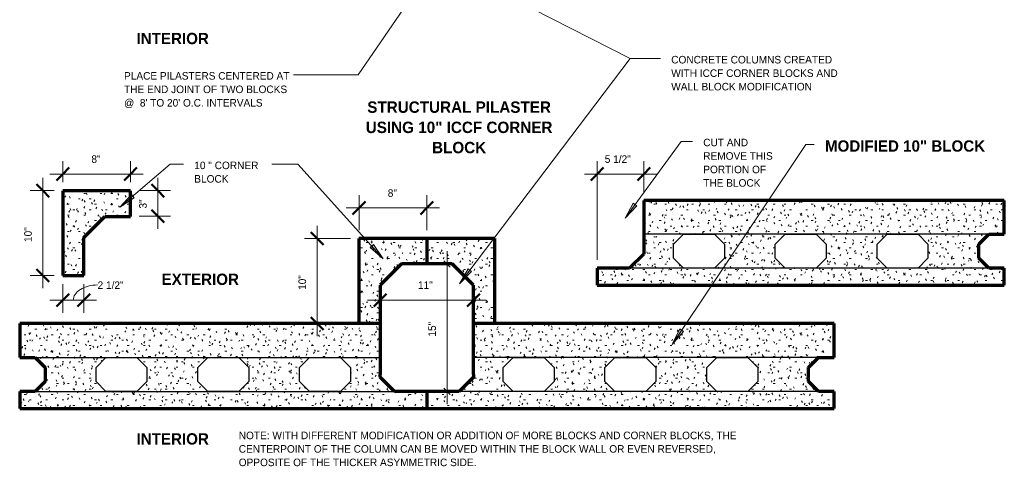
# Model space of a CAD drawing. Header units: inches. Extents: x -141 to 577, y 60 to 193.
# Tile 8 of 10: x 376 to 492, y 63 to 115. Entities that reach past the tile are written whole.
import ezdxf

# ---------------------------------------------------------------- set-up
doc = ezdxf.new("R2010")
doc.units = ezdxf.units.IN
doc.header["$MEASUREMENT"] = 0
doc.layers.add('A-ANNO-DIMS', color=1, linetype='Continuous')
for name, color, linetype, lineweight in [('A-ANNO-DIMS-16', 1, 'Continuous', 9), ('A-ANNO-TEXT', 2, 'Continuous', 9), ('A-DETL', 5, 'Continuous', 70), ('A-DETL-GENF', 3, 'Continuous', 9), ('A-DETL-HLIN', 3, 'Continuous', 70), ('A-DETL-MLIN', 3, 'Continuous', 30)]:
    doc.layers.add(name, color=color, linetype=linetype, lineweight=lineweight)
doc.dimstyles.new('Linear_-_1_16__SBT_1_256_', dxfattribs={"dimscale": 12, "dimtxt": 0.083333, "dimasz": 0.18, "dimexe": 0.125, "dimexo": 0.005208, "dimgap": 0.083333, "dimtad": 1, "dimtoh": 1, "dimdec": 8, "dimzin": 3, "dimdsep": 46, "dimlunit": 4, "dimtxsty": 'Standard', "dimtsz": 0.088388, "dimcen": 0.09, "dimdle": 0.125, "dimazin": 1, "dimtfac": 1, "dimtdec": 8, "dimtmove": 0, "dimatfit": 3, "dimfxl": 0, "dimtvp": 1, "dimtolj": 1, "dimtzin": 0, "dimarcsym": 0})
doc.dimstyles.new('Linear_-_1_16__SBT_INCH_INCREM', dxfattribs={"dimscale": 12, "dimtxt": 0.083333, "dimasz": 0.18, "dimexe": 0.083333, "dimexo": 0.005208, "dimgap": 0.083333, "dimtad": 1, "dimtoh": 1, "dimdec": 0, "dimzin": 1, "dimdsep": 46, "dimlunit": 5, "dimtxsty": 'Standard', "dimtsz": 0.044194, "dimcen": 0.09, "dimdle": 0.125, "dimazin": 0, "dimtfac": 1, "dimtdec": 0, "dimtmove": 0, "dimatfit": 3, "dimfxl": 0, "dimtvp": 1, "dimtolj": 1, "dimtzin": 0, "dimarcsym": 0})
pattern_1 = [(0, (517.724, 0), (2.56, 0.64), [0.211, -1.709, 0.211, -1.709, -10.24]), (0, (517.724, 0), (2.56, 0.64), [-3.84, 0.211, -3.629, 0.211, -1.709, -4.48]), (0, (517.724, 0), (2.56, 0.64), [-9.6, 0.211, -1.069, 0.211, -2.989]), (120, (518.684, 0.32), (-1.8342563, 1.897025), [0.211, -1.709, 0.211, -1.709, -10.24]), (120, (518.684, 0.32), (-1.8342563, 1.897025), [-3.84, 0.211, -3.629, 0.211, -1.709, -4.48]), (120, (518.684, 0.32), (-1.8342563, 1.897025), [-9.6, 0.211, -1.069, 0.211, -2.989]), (240, (519.004, 1.6), (-0.7257437, -2.537025), [0.211, -1.709, 0.211, -1.709, -10.24]), (240, (519.004, 1.6), (-0.7257437, -2.537025), [-3.84, 0.211, -3.629, 0.211, -1.709, -4.48]), (240, (519.004, 1.6), (-0.7257437, -2.537025), [-9.6, 0.211, -1.069, 0.211, -2.989])]

# ---------------------------------------------------------------- blocks, each defined once
blk = doc.blocks.new('DIMBLOCK89-STRU_C ICCF BLK0')
at = {"layer": 'A-ANNO-DIMS-16'}
for p, q in [((410.84, 77.91), (410.84, 90.91)), ((414.77, 89.41), (409.34, 89.41)), ((410.84, 89.41), (414.77, 89.41)), ((414.77, 79.41), (409.34, 79.41)), ((410.84, 79.41), (414.77, 79.41))]:
    blk.add_line(p, q, dxfattribs=at)
at = {"layer": 'A-ANNO-DIMS-16', "lineweight": 50}
for p, q in [((410.84, 89.41), (410.09, 90.16)), ((410.84, 89.41), (411.59, 88.66)), ((410.84, 79.41), (410.09, 80.16)), ((410.84, 79.41), (411.59, 78.66))]:
    blk.add_line(p, q, dxfattribs=at)
at = {"layer": 'A-ANNO-DIMS-16', "color": 0, "insert": (408.63, 83.36), "char_height": 0.8894, "width": 2.5143, "attachment_point": 1, "rotation": 90, "line_spacing_factor": 1.070803}
blk.add_mtext('\\fStylus BT|b0|i0|c0|p34|;10"', dxfattribs=at)
blk = doc.blocks.new('DIMBLOCK90-STRU_C ICCF BLK0')
at = {"layer": 'A-ANNO-DIMS-16'}
for p, q in [((415.77, 90.41), (415.77, 94.51)), ((423.77, 90.41), (423.77, 94.51)), ((414.27, 93.01), (425.27, 93.01)), ((415.77, 93.01), (415.77, 90.41)), ((423.77, 93.01), (423.77, 90.41))]:
    blk.add_line(p, q, dxfattribs=at)
at = {"layer": 'A-ANNO-DIMS-16', "lineweight": 50}
for p, q in [((415.77, 93.01), (415.02, 92.26)), ((415.77, 93.01), (416.52, 93.76)), ((423.77, 93.01), (423.02, 92.26)), ((423.77, 93.01), (424.52, 93.76))]:
    blk.add_line(p, q, dxfattribs=at)
at = {"layer": 'A-ANNO-DIMS-16', "color": 0, "insert": (419.16, 95.21), "char_height": 0.8894, "width": 1.4667, "attachment_point": 1, "line_spacing_factor": 1.070803}
blk.add_mtext('\\fStylus BT|b0|i0|c0|p34|;8"', dxfattribs=at)
blk = doc.blocks.new('DIMBLOCK99-STRU_C ICCF BLK0')
at = {"layer": 'A-ANNO-DIMS-16'}
for p, q in [((443.84, 86.91), (443.84, 98.51)), ((449.34, 94.91), (449.34, 98.51)), ((442.34, 97.01), (450.84, 97.01)), ((443.84, 97.01), (443.84, 86.91)), ((449.34, 97.01), (449.34, 94.91))]:
    blk.add_line(p, q, dxfattribs=at)
at = {"layer": 'A-ANNO-DIMS-16', "lineweight": 50}
for p, q in [((443.84, 97.01), (444.59, 97.76)), ((449.34, 97.01), (450.09, 97.76)), ((443.84, 97.01), (443.09, 96.26)), ((449.34, 97.01), (448.59, 96.26))]:
    blk.add_line(p, q, dxfattribs=at)
at = {"layer": 'A-ANNO-DIMS-16', "color": 0, "insert": (444.74, 99.21), "char_height": 0.8894, "width": 4.4381, "attachment_point": 1, "line_spacing_factor": 1.070803}
blk.add_mtext('\\fStylus BT|b0|i0|c0|p34|;5 1/2"', dxfattribs=at)
blk = doc.blocks.new('DIMBLOCK100-STR_C ICCF BLK0')
at = {"layer": 'A-ANNO-DIMS-16', "lineweight": 50}
for p, q in [((418.27, 82.15), (419.02, 82.9)), ((429.27, 82.15), (430.02, 82.9)), ((418.27, 82.15), (417.52, 81.4)), ((429.27, 82.15), (428.52, 81.4))]:
    blk.add_line(p, q, dxfattribs=at)
at = {"layer": 'A-ANNO-DIMS-16'}
for p, q in [((416.77, 82.15), (430.77, 82.15)), ((418.27, 82.21), (418.27, 80.65)), ((418.27, 82.15), (418.27, 82.21)), ((429.27, 82.21), (429.27, 80.65)), ((429.27, 82.15), (429.27, 82.21))]:
    blk.add_line(p, q, dxfattribs=at)
at = {"layer": 'A-ANNO-DIMS-16', "color": 0, "insert": (422.72, 84.36), "char_height": 0.8894, "width": 2.5143, "attachment_point": 1, "line_spacing_factor": 1.070803}
blk.add_mtext('\\fStylus BT|b0|i0|c0|p34|;11"', dxfattribs=at)
blk = doc.blocks.new('DIMBLOCK103-STR_C ICCF BLK0')
at = {"layer": 'A-ANNO-DIMS-16'}
for p, q in [((426.15, 69.91), (426.15, 87.91)), ((426.62, 86.41), (425.15, 86.41)), ((426.15, 86.41), (425.78, 86.79)), ((426.15, 86.41), (426.53, 86.04)), ((426.15, 86.41), (426.62, 86.41)), ((426.62, 71.41), (425.15, 71.41)), ((426.15, 71.41), (425.78, 71.79)), ((426.15, 71.41), (426.53, 71.04)), ((426.15, 71.41), (426.62, 71.41))]:
    blk.add_line(p, q, dxfattribs=at)
at = {"layer": 'A-ANNO-DIMS-16', "color": 0, "insert": (423.94, 77.86), "char_height": 0.8894, "width": 2.5143, "attachment_point": 1, "rotation": 90, "line_spacing_factor": 1.070803}
blk.add_mtext('\\fStylus BT|b0|i0|c0|p34|;15"', dxfattribs=at)
blk = doc.blocks.new('DIMBLOCK108-STR_C ICCF BLK0')
at = {"layer": 'A-ANNO-DIMS-16'}
for p, q in [((380.84, 96.05), (380.84, 98.51)), ((388.84, 96.05), (388.84, 98.51)), ((379.34, 97.01), (390.34, 97.01)), ((380.84, 97.01), (380.84, 96.05)), ((388.84, 97.01), (388.84, 96.05))]:
    blk.add_line(p, q, dxfattribs=at)
at = {"layer": 'A-ANNO-DIMS-16', "lineweight": 50}
for p, q in [((380.84, 97.01), (381.59, 97.76)), ((388.84, 97.01), (389.59, 97.76)), ((380.84, 97.01), (380.09, 96.26)), ((388.84, 97.01), (388.09, 96.26))]:
    blk.add_line(p, q, dxfattribs=at)
at = {"layer": 'A-ANNO-DIMS-16', "color": 0, "insert": (384.22, 99.21), "char_height": 0.8894, "width": 1.4667, "attachment_point": 1, "line_spacing_factor": 1.070803}
blk.add_mtext('\\fStylus BT|b0|i0|c0|p34|;8"', dxfattribs=at)
blk = doc.blocks.new('DIMBLOCK109-STR_C ICCF BLK0')
at = {"layer": 'A-ANNO-DIMS-16'}
for p, q in [((378.51, 83.55), (378.51, 96.55)), ((379.84, 95.05), (377.01, 95.05)), ((378.51, 95.05), (379.84, 95.05)), ((379.84, 85.05), (377.01, 85.05)), ((378.51, 85.05), (379.84, 85.05))]:
    blk.add_line(p, q, dxfattribs=at)
at = {"layer": 'A-ANNO-DIMS-16', "lineweight": 50}
for p, q in [((378.51, 95.05), (377.76, 95.8)), ((378.51, 95.05), (379.26, 94.3)), ((378.51, 85.05), (377.76, 85.8)), ((378.51, 85.05), (379.26, 84.3))]:
    blk.add_line(p, q, dxfattribs=at)
at = {"layer": 'A-ANNO-DIMS-16', "color": 0, "insert": (376.3, 89), "char_height": 0.8894, "width": 2.5143, "attachment_point": 1, "rotation": 90, "line_spacing_factor": 1.070803}
blk.add_mtext('\\fStylus BT|b0|i0|c0|p34|;10"', dxfattribs=at)
blk = doc.blocks.new('DIMBLOCK110-STR_C ICCF BLK0')
at = {"layer": 'A-ANNO-DIMS-16'}
for p, q in [((380.84, 84.05), (380.84, 80.65)), ((380.84, 82.15), (380.84, 84.05)), ((383.34, 84.05), (383.34, 80.65)), ((383.34, 82.15), (383.34, 84.05)), ((379.34, 82.15), (384.84, 82.15))]:
    blk.add_line(p, q, dxfattribs=at)
at = {"layer": 'A-ANNO-DIMS-16', "lineweight": 50}
for p, q in [((380.84, 82.15), (381.59, 82.9)), ((383.34, 82.15), (384.09, 82.9)), ((380.84, 82.15), (380.09, 81.4)), ((383.34, 82.15), (382.59, 81.4))]:
    blk.add_line(p, q, dxfattribs=at)
at = {"layer": 'A-ANNO-DIMS-16'}
blk.add_ellipse((384.95, 82.15), major_axis=(2.87, 0), ratio=0.625678, start_param=1.570796, end_param=3.141593, dxfattribs=at)
at = {"layer": 'A-ANNO-DIMS-16', "color": 0, "insert": (384.95, 84.36), "char_height": 0.8894, "width": 4.4381, "attachment_point": 1, "line_spacing_factor": 1.070803}
blk.add_mtext('\\fStylus BT|b0|i0|c0|p34|;2 1/2"', dxfattribs=at)
blk = doc.blocks.new('DIMBLOCK111-STR_C ICCF BLK0')
at = {"layer": 'A-ANNO-DIMS-16'}
for p, q in [((392.06, 96.55), (392.06, 90.55)), ((389.84, 95.05), (393.56, 95.05)), ((392.06, 95.05), (389.84, 95.05)), ((389.84, 92.05), (393.56, 92.05)), ((392.06, 92.05), (389.84, 92.05))]:
    blk.add_line(p, q, dxfattribs=at)
at = {"layer": 'A-ANNO-DIMS-16', "lineweight": 50}
for p, q in [((392.06, 95.05), (391.31, 95.8)), ((392.06, 95.05), (392.81, 94.3)), ((392.06, 92.05), (391.31, 92.8)), ((392.06, 92.05), (392.81, 91.3))]:
    blk.add_line(p, q, dxfattribs=at)
at = {"layer": 'A-ANNO-DIMS-16', "color": 0, "insert": (389.85, 92.94), "char_height": 0.8894, "width": 1.4667, "attachment_point": 1, "rotation": 90, "line_spacing_factor": 1.070803}
blk.add_mtext('\\fStylus BT|b0|i0|c0|p34|;3"', dxfattribs=at)

msp = doc.modelspace()

# ---------------------------------------------------------------- hatches: boundary and pattern name
at = {"layer": 'A-ANNO-TEXT'}
for points in [[(389.27615622, 94.20117327), (388.93394406, 94.60143433), (387.58490784, 93.10162408)], [(448.52258893, 93.26843101), (448.09739674, 93.57912328), (447.13002178, 91.8089495)], [(417.48574106, 88.69340143), (417.09577257, 88.33950503), (418.63481183, 87.03540086)], [(429.04214447, 85.5163281), (428.62268653, 85.83471956), (427.62320388, 84.08247416)], [(454.02308226, 78.46540667), (453.58535837, 78.75817942), (452.69230543, 76.94937153)]]:
    msp.add_hatch(color=7, dxfattribs=at).paths.add_polyline_path(points, flags=0)
at = {"layer": 'A-DETL-GENF'}
h = msp.add_hatch(dxfattribs=at)
h.set_pattern_fill('FP5_5', style=0, pattern_type=2)
h.set_pattern_definition(pattern_1)
h.paths.add_polyline_path([(388.83567422, 95.04736895), (380.83567422, 95.04736895), (380.83567422, 85.04736895), (383.33567422, 85.04736895), (383.33567422, 89.54736895), (385.79995994, 92.01165466), (388.83567422, 92.01165466)], flags=0)
h = msp.add_hatch(dxfattribs=at)
h.set_pattern_fill('FP5_5', style=0, pattern_type=2)
h.set_pattern_definition(pattern_1)
h.paths.add_polyline_path([(449.34046648, 93.90902981), (449.34046648, 87.58060269), (447.66889361, 85.90902981), (443.84157049, 85.90902981), (443.84157049, 83.90902981), (491.84157049, 83.90902981), (491.84157049, 85.90902981), (490.01314336, 85.90902981), (488.84157049, 87.08060269), (488.84157049, 88.73745694), (490.01314336, 89.90902981), (491.84157049, 89.90902981), (491.84157049, 93.90902981)], flags=0)
h.paths.add_polyline_path([(481.66999761, 89.90902981), (482.84157049, 88.73745694), (482.84157049, 87.08060269), (481.66999761, 85.90902981), (478.01314336, 85.90902981), (476.84157049, 87.08060269), (476.84157049, 88.73745694), (478.01314336, 89.90902981)], flags=0)
h.paths.add_polyline_path([(469.66999761, 89.90902981), (470.84157049, 88.73745694), (470.84157049, 87.08060269), (469.66999761, 85.90902981), (466.01314336, 85.90902981), (464.84157049, 87.08060269), (464.84157049, 88.73745694), (466.01314336, 89.90902981)], flags=0)
h.paths.add_polyline_path([(457.66999761, 89.90902981), (458.84157049, 88.73745694), (458.84157049, 87.08060269), (457.66999761, 85.90902981), (454.01314336, 85.90902981), (452.84157049, 87.08060269), (452.84157049, 88.73745694), (454.01314336, 89.90902981)], flags=0)
h = msp.add_hatch(dxfattribs=at)
h.set_pattern_fill('FP5_5', style=0, pattern_type=2)
h.set_pattern_definition(pattern_1)
h.paths.add_polyline_path([(423.76621721, 89.41208535), (415.76621721, 89.41208535), (415.76621721, 79.41208535), (418.26621721, 79.41208535), (418.26621721, 83.91208535), (420.73050292, 86.37637107), (420.76621721, 86.41208535), (423.76621721, 86.41208535)], flags=0)
h = msp.add_hatch(dxfattribs=at)
h.set_pattern_fill('FP5_5', style=0, pattern_type=2)
h.set_pattern_definition(pattern_1)
h.paths.add_polyline_path([(426.80193149, 86.37637107), (429.26621721, 83.91208535), (429.26621721, 79.41208535), (431.76621721, 79.41208535), (431.76621721, 89.41208535), (423.76621721, 89.41208535), (423.76621721, 86.41208535), (426.76621721, 86.41208535)], flags=0)
h = msp.add_hatch(dxfattribs=at)
h.set_pattern_fill('FP5_5', style=0, pattern_type=2)
h.set_pattern_definition(pattern_1)
h.paths.add_polyline_path([(375.76732121, 79.41208535), (375.76732121, 75.41208535), (377.59574833, 75.41208535), (378.76732121, 74.24051248), (378.76732121, 72.58365823), (377.59574833, 71.41208535), (375.76732121, 71.41208535), (375.76732121, 69.41208535), (423.76732121, 69.41208535), (423.76732121, 71.41208535), (419.93999809, 71.41208535), (418.26842521, 73.08365823), (418.26738164, 76.2478718), (418.26621721, 79.41208535)], flags=0)
h.paths.add_polyline_path([(409.93889409, 75.41208535), (413.59574833, 75.41208535), (414.76732121, 74.24051248), (414.76732121, 72.58365823), (413.59574833, 71.41208535), (409.93889409, 71.41208535), (408.76732121, 72.58365823), (408.76732121, 74.24051248)], flags=0)
h.paths.add_polyline_path([(397.93889409, 75.41208535), (401.59574833, 75.41208535), (402.76732121, 74.24051248), (402.76732121, 72.58365823), (401.59574833, 71.41208535), (397.93889409, 71.41208535), (396.76732121, 72.58365823), (396.76732121, 74.24051248)], flags=0)
h.paths.add_polyline_path([(385.93889409, 75.41208535), (389.59574833, 75.41208535), (390.76732121, 74.24051248), (390.76732121, 72.58365823), (389.59574833, 71.41208535), (385.93889409, 71.41208535), (384.76732121, 72.58365823), (384.76732121, 74.24051248)], flags=0)
h = msp.add_hatch(dxfattribs=at)
h.set_pattern_fill('FP5_5', style=0, pattern_type=2)
h.set_pattern_definition(pattern_1)
h.paths.add_polyline_path([(429.26621721, 79.41208535), (429.26621721, 73.41208535), (429.26621721, 73.08365823), (427.59464433, 71.41208535), (423.76732121, 71.41208535), (423.76732121, 69.41208535), (471.76732121, 69.41208535), (471.76732121, 71.41208535), (469.93889409, 71.41208535), (468.76732121, 72.58365823), (468.76732121, 74.24051248), (469.93889409, 75.41208535), (471.76732121, 75.41208535), (471.76732121, 79.41208535)], flags=0)
h.paths.add_polyline_path([(461.59574833, 75.41208535), (462.76732121, 74.24051248), (462.76732121, 72.58365823), (461.59574833, 71.41208535), (457.93889409, 71.41208535), (456.76732121, 72.58365823), (456.76732121, 74.24051248), (457.93889409, 75.41208535)], flags=0)
h.paths.add_polyline_path([(449.59574833, 75.41208535), (450.76732121, 74.24051248), (450.76732121, 72.58365823), (449.59574833, 71.41208535), (445.93889409, 71.41208535), (444.76732121, 72.58365823), (444.76732121, 74.24051248), (445.93889409, 75.41208535)], flags=0)
h.paths.add_polyline_path([(437.59574833, 75.41208535), (438.76732121, 74.24051248), (438.76732121, 72.58365823), (437.59574833, 71.41208535), (433.93889409, 71.41208535), (432.76732121, 72.58365823), (432.76732121, 74.24051248), (433.93889409, 75.41208535)], flags=0)

# ---------------------------------------------------------------- linework, layer by layer
at = {"layer": 'A-ANNO-TEXT', "color": 7}
for p, q in [((426.36040999, 121.5018493), (447.75149565, 110.60005632)), ((423.73351839, 120.42288789), (415.66905164, 108.69600941)), ((427.62320388, 84.08247416), (447.75149565, 110.60005632)), ((447.75149565, 110.60005632), (451.29649905, 110.60005632)), ((447.75149565, 110.60005632), (451.29649905, 110.60005632)), ((409.67484293, 108.69600941), (408.03819481, 108.69600941)), ((415.66905164, 108.69600941), (409.67484293, 108.69600941)), ((447.13002178, 91.8089495), (453.73335389, 100.84581804)), ((452.69230543, 76.94937153), (468.44140639, 100.49581804)), ((453.73335389, 100.84581804), (455.07073761, 100.84581804)), ((468.44140639, 100.49581804), (469.41615253, 100.49581804)), ((387.58490784, 93.10162408), (393.49244228, 98.15240302)), ((393.49244228, 98.15240302), (395.07073761, 98.15240302)), ((406.94508721, 98.15240302), (405.50073761, 98.15240302)), ((408.54613237, 98.15240302), (406.94508721, 98.15240302)), ((418.63481183, 87.03540086), (408.54613237, 98.15240302)), ((388.93394406, 94.60143433), (387.58490784, 93.10162408)), ((387.58490784, 93.10162408), (389.27615622, 94.20117327)), ((389.27615622, 94.20117327), (388.93394406, 94.60143433)), ((448.09739674, 93.57912328), (447.13002178, 91.8089495)), ((447.13002178, 91.8089495), (448.52258893, 93.26843101)), ((448.52258893, 93.26843101), (448.09739674, 93.57912328)), ((417.48574106, 88.69340143), (417.09577257, 88.33950503)), ((417.09577257, 88.33950503), (418.63481183, 87.03540086)), ((418.63481183, 87.03540086), (417.48574106, 88.69340143)), ((428.62268653, 85.83471956), (427.62320388, 84.08247416)), ((427.62320388, 84.08247416), (429.04214447, 85.5163281)), ((429.04214447, 85.5163281), (428.62268653, 85.83471956)), ((453.58535837, 78.75817942), (452.69230543, 76.94937153)), ((452.69230543, 76.94937153), (454.02308226, 78.46540667)), ((454.02308226, 78.46540667), (453.58535837, 78.75817942))]:
    msp.add_line(p, q, dxfattribs=at)
at = {"layer": 'A-DETL'}
for p, q in [((449.34046648, 93.90902981), (449.34046648, 87.58060269)), ((488.84157049, 88.73745694), (490.01314336, 89.90902981)), ((490.01314336, 89.90902981), (491.84157049, 89.90902981)), ((488.84157049, 87.08060269), (488.84157049, 88.73745694)), ((449.34046648, 87.58060269), (447.66889361, 85.90902981)), ((490.01314336, 85.90902981), (488.84157049, 87.08060269)), ((447.66889361, 85.90902981), (443.84157049, 85.90902981)), ((491.84157049, 85.90902981), (490.01314336, 85.90902981)), ((418.26621721, 83.91208535), (418.26621721, 73.41208535)), ((429.26621721, 73.41208535), (429.26621721, 83.91208535)), ((375.76732121, 75.41208535), (377.59574833, 75.41208535)), ((377.59574833, 75.41208535), (378.76732121, 74.24051248)), ((468.76732121, 74.24051248), (469.93889409, 75.41208535)), ((469.93889409, 75.41208535), (471.76732121, 75.41208535)), ((378.76732121, 74.24051248), (378.76732121, 72.58365823)), ((418.26842521, 73.08365823), (418.26842521, 73.41208535)), ((429.26621721, 73.41208535), (429.26621721, 73.08365823)), ((468.76732121, 72.58365823), (468.76732121, 74.24051248)), ((378.76732121, 72.58365823), (377.59574833, 71.41208535)), ((419.93999809, 71.41208535), (418.26842521, 73.08365823)), ((429.26621721, 73.08365823), (427.59464433, 71.41208535)), ((469.93889409, 71.41208535), (468.76732121, 72.58365823)), ((377.59574833, 71.41208535), (375.76732121, 71.41208535)), ((423.76732121, 71.41208535), (419.93999809, 71.41208535)), ((427.59464433, 71.41208535), (423.76732121, 71.41208535)), ((471.76732121, 71.41208535), (469.93889409, 71.41208535))]:
    msp.add_line(p, q, dxfattribs=at)
at = {"layer": 'A-DETL', "lineweight": 30}
for p, q in [((452.84157049, 88.73745694), (454.01314336, 89.90902981)), ((454.01314336, 89.90902981), (457.66999761, 89.90902981)), ((457.66999761, 89.90902981), (458.84157049, 88.73745694)), ((464.84157049, 88.73745694), (466.01314336, 89.90902981)), ((466.01314336, 89.90902981), (469.66999761, 89.90902981)), ((469.66999761, 89.90902981), (470.84157049, 88.73745694)), ((476.84157049, 88.73745694), (478.01314336, 89.90902981)), ((478.01314336, 89.90902981), (481.66999761, 89.90902981)), ((481.66999761, 89.90902981), (482.84157049, 88.73745694)), ((452.84157049, 87.08060269), (452.84157049, 88.73745694)), ((458.84157049, 88.73745694), (458.84157049, 87.08060269)), ((464.84157049, 87.08060269), (464.84157049, 88.73745694)), ((470.84157049, 88.73745694), (470.84157049, 87.08060269)), ((476.84157049, 87.08060269), (476.84157049, 88.73745694)), ((482.84157049, 88.73745694), (482.84157049, 87.08060269)), ((454.01314336, 85.90902981), (452.84157049, 87.08060269)), ((458.84157049, 87.08060269), (457.66999761, 85.90902981)), ((466.01314336, 85.90902981), (464.84157049, 87.08060269)), ((470.84157049, 87.08060269), (469.66999761, 85.90902981)), ((478.01314336, 85.90902981), (476.84157049, 87.08060269)), ((482.84157049, 87.08060269), (481.66999761, 85.90902981)), ((457.66999761, 85.90902981), (454.01314336, 85.90902981)), ((469.66999761, 85.90902981), (466.01314336, 85.90902981)), ((481.66999761, 85.90902981), (478.01314336, 85.90902981)), ((384.76732121, 74.24051248), (385.93889409, 75.41208535)), ((385.93889409, 75.41208535), (389.59574833, 75.41208535)), ((389.59574833, 75.41208535), (390.76732121, 74.24051248)), ((396.76732121, 74.24051248), (397.93889409, 75.41208535)), ((397.93889409, 75.41208535), (401.59574833, 75.41208535)), ((401.59574833, 75.41208535), (402.76732121, 74.24051248)), ((408.76732121, 74.24051248), (409.93889409, 75.41208535)), ((409.93889409, 75.41208535), (413.59574833, 75.41208535)), ((413.59574833, 75.41208535), (414.76732121, 74.24051248)), ((432.76732121, 74.24051248), (433.93889409, 75.41208535)), ((433.93889409, 75.41208535), (437.59574833, 75.41208535)), ((437.59574833, 75.41208535), (438.76732121, 74.24051248)), ((444.76732121, 74.24051248), (445.93889409, 75.41208535)), ((445.93889409, 75.41208535), (449.59574833, 75.41208535)), ((449.59574833, 75.41208535), (450.76732121, 74.24051248)), ((456.76732121, 74.24051248), (457.93889409, 75.41208535)), ((457.93889409, 75.41208535), (461.59574833, 75.41208535)), ((461.59574833, 75.41208535), (462.76732121, 74.24051248)), ((384.76732121, 72.58365823), (384.76732121, 74.24051248)), ((390.76732121, 74.24051248), (390.76732121, 72.58365823)), ((396.76732121, 72.58365823), (396.76732121, 74.24051248)), ((402.76732121, 74.24051248), (402.76732121, 72.58365823)), ((408.76732121, 72.58365823), (408.76732121, 74.24051248)), ((414.76732121, 74.24051248), (414.76732121, 72.58365823)), ((432.76732121, 72.58365823), (432.76732121, 74.24051248)), ((438.76732121, 74.24051248), (438.76732121, 72.58365823)), ((444.76732121, 72.58365823), (444.76732121, 74.24051248)), ((450.76732121, 74.24051248), (450.76732121, 72.58365823)), ((456.76732121, 72.58365823), (456.76732121, 74.24051248)), ((462.76732121, 74.24051248), (462.76732121, 72.58365823)), ((385.93889409, 71.41208535), (384.76732121, 72.58365823)), ((390.76732121, 72.58365823), (389.59574833, 71.41208535)), ((397.93889409, 71.41208535), (396.76732121, 72.58365823)), ((402.76732121, 72.58365823), (401.59574833, 71.41208535)), ((409.93889409, 71.41208535), (408.76732121, 72.58365823)), ((414.76732121, 72.58365823), (413.59574833, 71.41208535)), ((433.93889409, 71.41208535), (432.76732121, 72.58365823)), ((438.76732121, 72.58365823), (437.59574833, 71.41208535)), ((445.93889409, 71.41208535), (444.76732121, 72.58365823)), ((450.76732121, 72.58365823), (449.59574833, 71.41208535)), ((457.93889409, 71.41208535), (456.76732121, 72.58365823)), ((462.76732121, 72.58365823), (461.59574833, 71.41208535)), ((389.59574833, 71.41208535), (385.93889409, 71.41208535)), ((401.59574833, 71.41208535), (397.93889409, 71.41208535)), ((413.59574833, 71.41208535), (409.93889409, 71.41208535)), ((437.59574833, 71.41208535), (433.93889409, 71.41208535)), ((449.59574833, 71.41208535), (445.93889409, 71.41208535)), ((461.59574833, 71.41208535), (457.93889409, 71.41208535))]:
    msp.add_line(p, q, dxfattribs=at)
at = {"layer": 'A-DETL-HLIN'}
for p, q in [((388.83567422, 95.04736895), (380.83567422, 95.04736895)), ((380.83567422, 95.04736895), (380.83567422, 85.04736895)), ((388.83567422, 92.01165466), (388.83567422, 95.04736895)), ((491.84157049, 93.90902981), (449.34046648, 93.90902981)), ((491.84157049, 89.90902981), (491.84157049, 93.90902981)), ((383.33567422, 89.54736895), (385.79995994, 92.01165466)), ((385.79995994, 92.01165466), (388.83567422, 92.01165466)), ((383.33567422, 85.04736895), (383.33567422, 89.54736895)), ((423.76621721, 89.41208535), (415.76621721, 89.41208535)), ((415.76621721, 89.41208535), (415.76621721, 79.41208535)), ((423.76621721, 89.41208535), (423.76621721, 86.41208535)), ((431.76621721, 89.41208535), (423.76621721, 89.41208535)), ((431.76621721, 79.41208535), (431.76621721, 89.41208535)), ((420.76621721, 86.41208535), (418.26621721, 83.91208535)), ((426.76621721, 86.41208535), (420.76621721, 86.41208535)), ((429.26621721, 83.91208535), (426.76621721, 86.41208535)), ((443.84157049, 85.90902981), (443.84157049, 83.90902981)), ((491.84157049, 83.90902981), (491.84157049, 85.90902981)), ((380.83567422, 85.04736895), (383.33567422, 85.04736895)), ((443.84157049, 83.90902981), (491.84157049, 83.90902981)), ((418.26621721, 79.41208535), (375.76732121, 79.41208535)), ((375.76732121, 79.41208535), (375.76732121, 75.41208535)), ((471.76732121, 79.41208535), (429.26621721, 79.41208535)), ((471.76732121, 75.41208535), (471.76732121, 79.41208535)), ((375.76732121, 71.41208535), (375.76732121, 69.41208535)), ((423.76732121, 71.41208535), (423.76732121, 69.41208535)), ((471.76732121, 69.41208535), (471.76732121, 71.41208535)), ((375.76732121, 69.41208535), (423.76732121, 69.41208535)), ((423.76732121, 69.41208535), (471.76732121, 69.41208535))]:
    msp.add_line(p, q, dxfattribs=at)
at = {"layer": 'A-DETL-MLIN'}
for p, q in [((491.84157049, 89.90902981), (449.34046648, 89.90902981)), ((491.84157049, 85.90902981), (443.84157049, 85.90902981)), ((375.76732121, 75.41208535), (418.26842521, 75.41208535)), ((471.76732121, 75.41208535), (429.26621721, 75.41208535)), ((375.76732121, 71.41208535), (423.76732121, 71.41208535)), ((471.76732121, 71.41208535), (423.76732121, 71.41208535))]:
    msp.add_line(p, q, dxfattribs=at)

# ---------------------------------------------------------------- texts
at = {"layer": 'A-ANNO-TEXT', "color": 7}
for s, insert, char_height, width, attachment_point, line_spacing_factor in [('\\fStylus BT|b1|i0|c0|p34|;INTERIOR', (389.54522338, 113.63543571), 1.3341121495, 9.846, 1, 1.070803), ('\\fStylus BT|b0|i0|c0|p34|;CONCRETE COLUMNS CREATED\\PWITH ICCF CORNER BLOCKS AND\\PWALL BLOCK MODIFICATION', (452.57649905, 110.91962315), 0.8894080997, 23.568, 1, 1.070803), ("\\fStylus BT|b0|i0|c0|p34|;PLACE PILASTERS CENTERED AT\\PTHE END JOINT OF TWO BLOCKS\\P@  8' TO 20' O.C. INTERVALS", (388.06819481, 109.01557624), 0.8894080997, 23.16, 1, 1.070803), ('\\fStylus BT|b1|i0|c0|p34|;STRUCTURAL PILASTER\\PUSING 10" ICCF CORNER\\PBLOCK', (427.56902855, 105.5579571), 1.3434579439, 26.982, 2, 1.063354), ('\\fStylus BT|b0|i0|c0|p34|;CUT AND\\PREMOVE THIS\\PPORTION OF\\PTHE BLOCK', (456.35073761, 101.16538487), 0.8894080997, 9.828, 1, 1.070803), ('\\fStylus BT|b1|i0|c0|p34|;MODIFIED 10" BLOCK', (470.69615253, 100.97516828), 1.3341121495, 23.346, 1, 1.070803), ('\\fStylus BT|b0|i0|c0|p34|;10 " CORNER\\PBLOCK', (396.35073761, 98.47196985), 0.8894080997, 9.444, 1, 1.070803), ('\\fStylus BT|b1|i0|c0|p34|;EXTERIOR', (392.49421086, 85.27693492), 1.3341121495, 10.206, 1, 1.070803), ('\\fStylus BT|b1|i0|c0|p34|;INTERIOR', (389.54522338, 66.47732608), 1.3341121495, 9.846, 1, 1.070803), ('\\fStylus BT|b0|i0|c0|p34|;NOTE: WITH DIFFERENT MODIFICATION OR ADDITION OF MORE BLOCKS AND CORNER BLOCKS, THE\\PCENTERPOINT OF THE COLUMN CAN BE MOVED WITHIN THE BLOCK WALL OR EVEN REVERSED,\\POPPOSITE OF THE THICKER ASYMMETRIC SIDE.', (401.59201362, 66.66754267), 0.88940809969, 70.776, 1, 1.070803)]:
    msp.add_mtext(s, dxfattribs=dict(at, insert=insert, char_height=char_height, width=width, attachment_point=attachment_point, line_spacing_factor=line_spacing_factor))

# ---------------------------------------------------------------- dimensions: what is measured, and where the dimension line sits
at = {"layer": 'A-ANNO-DIMS', "lineweight": 9}
for base, p1, p2, picture, middle in [((388.8356742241, 97.0065352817), (380.8356742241, 95.0473689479), (388.8356742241, 95.0473689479), 'DIMBLOCK108-STR_C ICCF BLK0', (384.8356742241, 98.5065352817)), ((449.3404664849, 97.0065352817), (443.8415704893, 85.9090298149), (449.3404664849, 93.9090298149), 'DIMBLOCK99-STRU_C ICCF BLK0', (446.5910184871, 99.1732019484)), ((423.7662172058, 93.0065352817), (415.7662172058, 89.4120853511), (423.7662172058, 89.4120853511), 'DIMBLOCK90-STRU_C ICCF BLK0', (419.7662172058, 94.5065352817)), ((383.33567422, 82.1488541), (380.83567422, 85.04736895), (383.33567422, 85.04736895), 'DIMBLOCK110-STR_C ICCF BLK0', (387.62366123, 84.31552077)), ((429.2662172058, 82.1488541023), (418.2662172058, 83.2095142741), (429.2662172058, 83.2095142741), 'DIMBLOCK100-STR_C ICCF BLK0', (423.7662172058, 83.6488541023))]:
    dim = msp.add_linear_dim(base=base, p1=p1, p2=p2, dimstyle='Linear_-_1_16__SBT_1_256_', dxfattribs=at)
    dim.commit()
    dim.dimension.update_dxf_attribs({"geometry": picture, "text_midpoint": middle})
for base, p1, p2, dimstyle, picture, middle in [((378.5053312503, 95.0473689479), (380.8356742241, 85.0473689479), (380.8356742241, 95.0473689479), 'Linear_-_1_16__SBT_1_256_', 'DIMBLOCK109-STR_C ICCF BLK0', (377.0053312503, 90.0473689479)), ((392.05963742, 92.04736895), (388.83567422, 95.04736895), (388.83567422, 92.04736895), 'Linear_-_1_16__SBT_1_256_', 'DIMBLOCK111-STR_C ICCF BLK0', (390.39297075, 91.4260486)), ((410.8364787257, 89.4120853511), (415.7662172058, 79.4120853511), (415.7662172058, 89.4120853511), 'Linear_-_1_16__SBT_1_256_', 'DIMBLOCK89-STRU_C ICCF BLK0', (409.3364787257, 84.4120853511)), ((426.1512926, 86.41208535), (425.62096251, 71.41208535), (425.62096251, 86.41208535), 'Linear_-_1_16__SBT_INCH_INCREM', 'DIMBLOCK103-STR_C ICCF BLK0', (424.6512926, 78.91208535))]:
    dim = msp.add_linear_dim(base=base, p1=p1, p2=p2, angle=90, dimstyle=dimstyle, dxfattribs=at)
    dim.commit()
    dim.dimension.update_dxf_attribs({"geometry": picture, "text_midpoint": middle})

doc.saveas('drawing.dxf')
